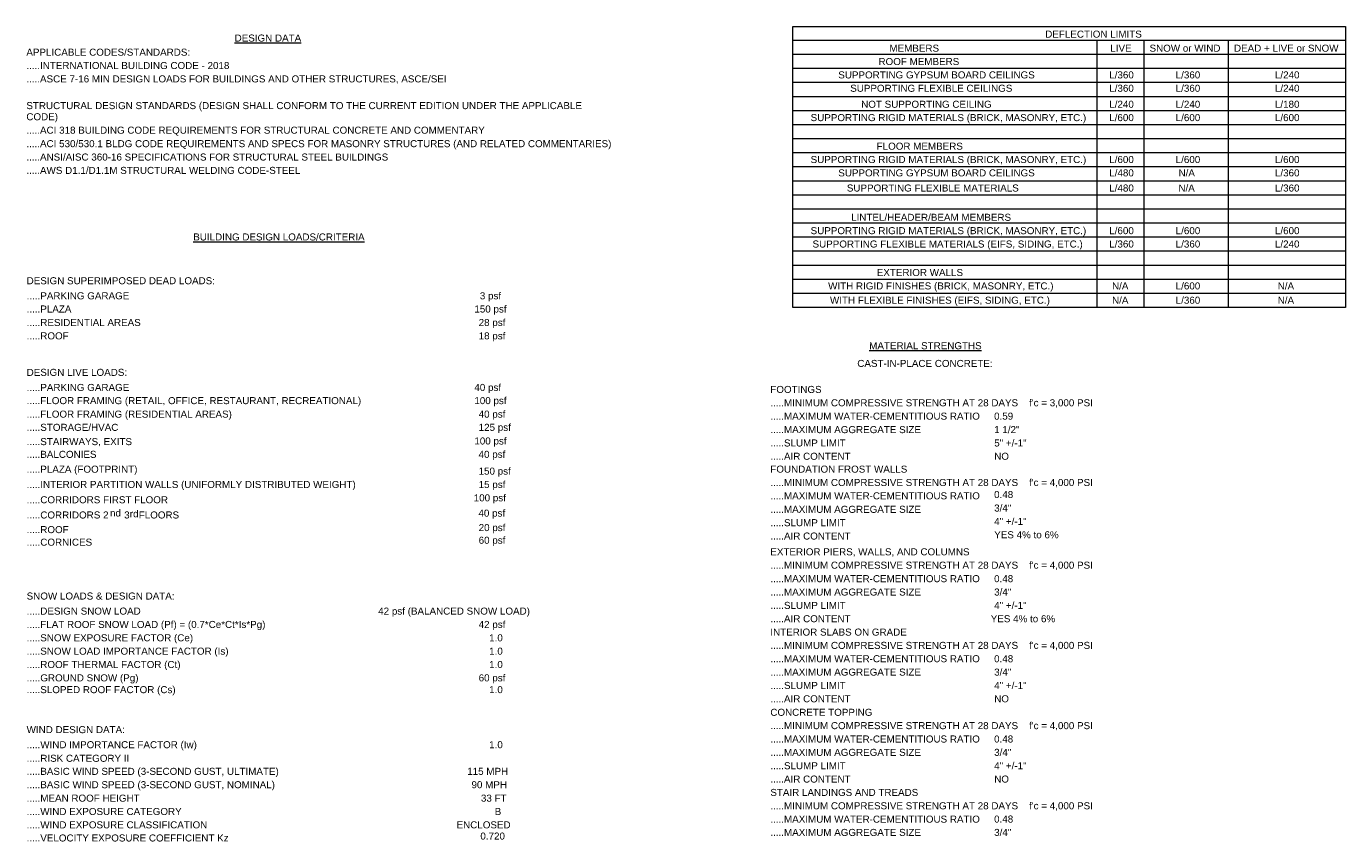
# Model space of a CAD drawing. Header units: inches. Extents: x -0.3 to 29.8, y 7.3 to 30.5.
# Tile 2 of 3: x -0.3 to 18.1, y 19.1 to 30.5. Entities that reach past the tile are written whole.
import ezdxf

# ---------------------------------------------------------------- set-up
doc = ezdxf.new("R2010")
doc.units = ezdxf.units.IN
doc.header["$MEASUREMENT"] = 0
doc.layers.add('A-DETL-THIN', color=7, linetype='Continuous', lineweight=18)
doc.layers.add('G-ANNO-TEXT', color=7, linetype='Continuous', lineweight=9)
doc.styles.add('Arial', font='arial.ttf', dxfattribs={"height": 0.098425})
doc.styles.add('Arial_B', font='txt', dxfattribs={"height": 0.098425})

msp = doc.modelspace()

# ---------------------------------------------------------------- linework, layer by layer
at = {"layer": 'A-DETL-THIN'}
for p, q in [((10.397, 30.526), (18.133, 30.526)), ((10.397, 26.589), (10.397, 30.526)), ((18.133, 30.526), (18.133, 26.589)), ((18.133, 30.329), (10.397, 30.329)), ((14.651, 30.329), (14.651, 26.589)), ((15.309, 30.329), (15.309, 26.589)), ((16.49, 30.329), (16.49, 26.589)), ((18.133, 30.133), (10.397, 30.133)), ((18.133, 29.936), (10.397, 29.936)), ((18.133, 29.739), (10.397, 29.739)), ((18.133, 29.542), (10.397, 29.542)), ((18.133, 29.345), (10.397, 29.345)), ((18.133, 29.148), (10.397, 29.148)), ((18.133, 28.951), (10.397, 28.951)), ((18.133, 28.755), (10.397, 28.755)), ((18.133, 28.558), (10.397, 28.558)), ((18.133, 28.361), (10.397, 28.361)), ((18.133, 28.164), (10.397, 28.164)), ((18.133, 27.967), (10.397, 27.967)), ((18.133, 27.77), (10.397, 27.77)), ((18.133, 27.574), (10.397, 27.574)), ((18.133, 27.377), (10.397, 27.377)), ((18.133, 27.18), (10.397, 27.18)), ((18.133, 26.983), (10.397, 26.983)), ((18.133, 26.786), (10.397, 26.786)), ((18.133, 26.589), (10.397, 26.589))]:
    msp.add_line(p, q, dxfattribs=at)

# ---------------------------------------------------------------- texts
at = {"layer": 'G-ANNO-TEXT', "attachment_point": 1}
for s, insert, char_height, width, style in [('\\LDESIGN DATA', (2.581, 30.412), 0.09843, 1.13941, 'Arial_B'), ('DEFLECTION LIMITS', (13.928, 30.467), 0.09843, 1.63809, 'Arial'), ('APPLICABLE CODES/STANDARDS:', (-0.334, 30.214), 0.09843, 2.77119, 'Arial'), ('MEMBERS', (11.747, 30.27), 0.0984, 0.83325, 'Arial'), ('LIVE', (14.839, 30.27), 0.0984, 0.35981, 'Arial'), ('SNOW or WIND', (15.388, 30.27), 0.09843, 1.21831, 'Arial'), ('DEAD + LIVE or SNOW', (16.57, 30.27), 0.09843, 1.78012, 'Arial'), ('.....INTERNATIONAL BUILDING CODE - 2018', (-0.334, 30.027), 0.09843, 3.44978, 'Arial'), ('ROOF MEMBERS', (11.594, 30.083), 0.09843, 1.36034, 'Arial'), ('.....ASCE 7-16 MIN DESIGN LOADS FOR BUILDINGS AND OTHER STRUCTURES, ASCE/SEI', (-0.334, 29.84), 0.09843, 7.12997, 'Arial'), ('SUPPORTING GYPSUM BOARD CEILINGS', (11.031, 29.896), 0.09843, 3.32669, 'Arial'), ('L/360', (14.824, 29.896), 0.0984, 0.41347, 'Arial'), ('L/360', (15.754, 29.896), 0.0984, 0.41347, 'Arial'), ('L/240', (17.143, 29.896), 0.0984, 0.41347, 'Arial'), ('SUPPORTING FLEXIBLE CEILINGS', (11.198, 29.709), 0.09843, 2.74594, 'Arial'), ('L/360', (14.824, 29.709), 0.0984, 0.41347, 'Arial'), ('L/360', (15.754, 29.709), 0.0984, 0.41347, 'Arial'), ('L/240', (17.143, 29.709), 0.0984, 0.41347, 'Arial'), ('STRUCTURAL DESIGN STANDARDS (DESIGN SHALL CONFORM TO THE CURRENT EDITION UNDER THE APPLICABLE', (-0.334, 29.466), 0.09843, 9.42456, 'Arial'), ('NOT SUPPORTING CEILING', (11.352, 29.485), 0.09843, 2.21569, 'Arial'), ('L/240', (14.824, 29.485), 0.0984, 0.41347, 'Arial'), ('L/240', (15.754, 29.485), 0.0984, 0.41347, 'Arial'), ('L/180', (17.143, 29.485), 0.0984, 0.41347, 'Arial'), ('CODE)', (-0.334, 29.31), 0.0984, 0.53656, 'Arial'), ('SUPPORTING RIGID MATERIALS (BRICK, MASONRY, ETC.)', (10.644, 29.298), 0.09843, 4.67756, 'Arial'), ('L/600', (14.824, 29.298), 0.0984, 0.41347, 'Arial'), ('L/600', (15.754, 29.298), 0.0984, 0.41347, 'Arial'), ('L/600', (17.143, 29.298), 0.0984, 0.41347, 'Arial'), ('.....ACI 318 BUILDING CODE REQUIREMENTS FOR STRUCTURAL CONCRETE AND COMMENTARY', (-0.334, 29.122), 0.09843, 7.77069, 'Arial'), ('.....ACI 530/530.1 BLDG CODE REQUIREMENTS AND SPECS FOR MASONRY STRUCTURES (AND RELATED COMMENTARIES)', (-0.334, 28.933), 0.098425, 9.91062, 'Arial'), ('FLOOR MEMBERS', (11.568, 28.898), 0.09843, 1.45188, 'Arial'), ('.....ANSI/AISC 360-16 SPECIFICATIONS FOR STRUCTURAL STEEL BUILDINGS', (-0.334, 28.746), 0.09843, 6.14206, 'Arial'), ('SUPPORTING RIGID MATERIALS (BRICK, MASONRY, ETC.)', (10.644, 28.711), 0.09843, 4.67756, 'Arial'), ('L/600', (14.824, 28.711), 0.0984, 0.41347, 'Arial'), ('L/600', (15.754, 28.711), 0.0984, 0.41347, 'Arial'), ('L/600', (17.143, 28.711), 0.0984, 0.41347, 'Arial'), ('.....AWS D1.1/D1.1M STRUCTURAL WELDING CODE-STEEL', (-0.334, 28.559), 0.09843, 4.66178, 'Arial'), ('SUPPORTING GYPSUM BOARD CEILINGS', (11.031, 28.524), 0.09843, 3.32669, 'Arial'), ('L/480', (14.824, 28.524), 0.0984, 0.41347, 'Arial'), ('N/A', (15.794, 28.524), 0.0984, 0.27775, 'Arial'), ('L/360', (17.143, 28.524), 0.0984, 0.41347, 'Arial'), ('SUPPORTING FLEXIBLE MATERIALS', (11.151, 28.312), 0.09843, 2.91006, 'Arial'), ('L/480', (14.824, 28.312), 0.0984, 0.41347, 'Arial'), ('N/A', (15.792, 28.312), 0.0984, 0.27775, 'Arial'), ('L/360', (17.143, 28.312), 0.0984, 0.41347, 'Arial'), ('LINTEL/HEADER/BEAM MEMBERS', (11.211, 27.902), 0.09843, 2.69859, 'Arial'), ('SUPPORTING RIGID MATERIALS (BRICK, MASONRY, ETC.)', (10.644, 27.715), 0.09843, 4.67756, 'Arial'), ('L/600', (14.824, 27.715), 0.0984, 0.41347, 'Arial'), ('L/600', (15.754, 27.715), 0.0984, 0.41347, 'Arial'), ('L/600', (17.143, 27.715), 0.0984, 0.41347, 'Arial'), ('\\LBUILDING DESIGN LOADS/CRITERIA', (2.002, 27.627), 0.09843, 2.94478, 'Arial_B'), ('SUPPORTING FLEXIBLE MATERIALS (EIFS, SIDING, ETC.)', (10.671, 27.528), 0.09843, 4.58603, 'Arial'), ('L/360', (14.824, 27.528), 0.0984, 0.41347, 'Arial'), ('L/360', (15.754, 27.528), 0.0984, 0.41347, 'Arial'), ('L/240', (17.143, 27.528), 0.0984, 0.41347, 'Arial'), ('DESIGN SUPERIMPOSED DEAD LOADS:', (-0.33, 27.014), 0.09843, 3.18972, 'Arial'), ('EXTERIOR WALLS', (11.57, 27.129), 0.09843, 1.46766, 'Arial'), ('.....PARKING GARAGE', (-0.33, 26.803), 0.09843, 5.68125, 'Arial'), ('  3 psf', (5.937, 26.803), 0.0984, 0.54603, 'Arial'), ('WITH RIGID FINISHES (BRICK, MASONRY, ETC.)', (10.889, 26.941), 0.09843, 3.838, 'Arial'), ('N/A', (14.863, 26.941), 0.0984, 0.27775, 'Arial'), ('L/600', (15.754, 26.941), 0.0984, 0.41347, 'Arial'), ('N/A', (17.182, 26.941), 0.0984, 0.27775, 'Arial'), ('.....PLAZA', (-0.33, 26.618), 0.0984, 5.68125, 'Arial'), ('150 psf', (5.937, 26.618), 0.0984, 0.54603, 'Arial'), ('WITH FLEXIBLE FINISHES (EIFS, SIDING, ETC.)', (10.915, 26.741), 0.09843, 3.74647, 'Arial'), ('N/A', (14.863, 26.741), 0.0984, 0.27775, 'Arial'), ('L/360', (15.754, 26.741), 0.0984, 0.41347, 'Arial'), ('N/A', (17.182, 26.741), 0.0984, 0.27775, 'Arial'), ('.....RESIDENTIAL AREAS', (-0.33, 26.429), 0.09843, 3.48134, 'Arial'), ('28 psf', (5.997, 26.429), 0.0984, 0.4545, 'Arial'), ('.....ROOF', (-0.33, 26.242), 0.0984, 3.48134, 'Arial'), ('18 psf', (5.997, 26.242), 0.0984, 0.4545, 'Arial'), ('\\LMATERIAL STRENGTHS', (11.464, 26.104), 0.09843, 1.92531, 'Arial_B'), ('CAST-IN-PLACE CONCRETE:', (11.297, 25.856), 0.09843, 2.29775, 'Arial'), ('DESIGN LIVE LOADS:', (-0.33, 25.731), 0.09843, 1.70122, 'Arial'), ('.....PARKING GARAGE', (-0.33, 25.52), 0.09843, 5.68125, 'Arial'), ('40 psf', (5.937, 25.52), 0.0984, 0.54603, 'Arial'), ('FOOTINGS', (10.08, 25.492), 0.0984, 0.87112, 'Arial'), ('.....FLOOR FRAMING (RETAIL, OFFICE, RESTAURANT, RECREATIONAL)', (-0.33, 25.335), 0.09843, 5.68125, 'Arial'), ('100 psf', (5.937, 25.335), 0.0984, 0.54603, 'Arial'), (".....MINIMUM COMPRESSIVE STRENGTH AT 28 DAYS    f'c = 3,000 PSI", (10.08, 25.305), 0.09843, 5.47294, 'Arial'), ('.....FLOOR FRAMING (RESIDENTIAL AREAS)', (-0.33, 25.146), 0.09843, 3.48134, 'Arial'), ('40 psf', (5.997, 25.146), 0.0984, 0.4545, 'Arial'), ('.....MAXIMUM WATER-CEMENTITIOUS RATIO', (10.08, 25.118), 0.09843, 3.56341, 'Arial'), ('0.59', (13.212, 25.118), 0.0984, 0.32194, 'Arial'), ('.....STORAGE/HVAC', (-0.33, 24.961), 0.09843, 3.48134, 'Arial'), ('125 psf', (5.997, 24.961), 0.0984, 0.4545, 'Arial'), ('.....MAXIMUM AGGREGATE SIZE', (10.08, 24.929), 0.09843, 2.55025, 'Arial'), ('1 1/2"', (13.213, 24.929), 0.0984, 0.42925, 'Arial'), ('.....STAIRWAYS, EXITS', (-0.33, 24.761), 0.09843, 1.80222, 'Arial'), ('100 psf', (5.937, 24.77), 0.0984, 0.54603, 'Arial'), ('5" +/-1"', (13.214, 24.742), 0.0984, 0.55234, 'Arial'), ('.....BALCONIES', (-0.33, 24.583), 0.09843, 1.18675, 'Arial'), ('40 psf', (5.996, 24.583), 0.0984, 0.4545, 'Arial'), ('.....SLUMP LIMIT', (10.08, 24.742), 0.09843, 1.27828, 'Arial'), ('.....PLAZA (FOOTPRINT)', (-0.33, 24.375), 0.09843, 4.37772, 'Arial'), ('.....AIR CONTENT', (10.08, 24.556), 0.09843, 1.36981, 'Arial'), ('FOUNDATION FROST WALLS', (10.08, 24.376), 0.09843, 2.22349, 'Arial'), ('NO', (13.214, 24.556), 0.0984, 0.24934, 'Arial'), ('150 psf', (5.996, 24.348), 0.0984, 0.4545, 'Arial'), (".....MINIMUM COMPRESSIVE STRENGTH AT 28 DAYS    f'c = 4,000 PSI", (10.08, 24.189), 0.09843, 5.47294, 'Arial'), ('.....INTERIOR PARTITION WALLS (UNIFORMLY DISTRIBUTED WEIGHT)', (-0.33, 24.161), 0.09843, 5.61181, 'Arial'), ('15 psf', (5.997, 24.161), 0.0984, 0.4545, 'Arial'), ('0.48', (13.212, 24.02), 0.0984, 0.32194, 'Arial'), ('.....CORRIDORS FIRST FLOOR', (-0.33, 23.947), 0.09843, 2.40191, 'Arial'), ('100 psf', (5.928, 23.974), 0.0984, 0.54603, 'Arial'), ('.....MAXIMUM WATER-CEMENTITIOUS RATIO', (10.08, 24.002), 0.09843, 3.56341, 'Arial'), ('3/4"', (13.213, 23.831), 0.0984, 0.42925, 'Arial'), ('.....CORRIDORS 2', (-0.33, 23.734), 0.09843, 1.39191, 'Arial'), ('nd', (0.837, 23.762), 0.0984, 0.17991, 'Arial'), (' 3', (0.997, 23.734), 0.0984, 0.13887, 'Arial'), ('rd', (1.114, 23.751), 0.0984, 0.14834, 'Arial'), (' FLOORS', (1.201, 23.734), 0.0984, 0.72909, 'Arial'), ('40 psf', (5.994, 23.76), 0.0984, 0.4545, 'Arial'), ('.....MAXIMUM AGGREGATE SIZE', (10.08, 23.813), 0.09843, 2.55025, 'Arial'), ('4" +/-1"', (13.214, 23.644), 0.0984, 0.55234, 'Arial'), ('.....ROOF', (-0.33, 23.529), 0.0984, 1.11416, 'Arial'), ('20 psf', (5.997, 23.557), 0.0984, 0.4545, 'Arial'), ('.....SLUMP LIMIT', (10.08, 23.626), 0.09843, 1.27828, 'Arial'), ('YES 4% to 6%', (13.214, 23.457), 0.09843, 1.03991, 'Arial'), ('.....CORNICES', (-0.33, 23.353), 0.09843, 1.11416, 'Arial'), ('60 psf', (5.997, 23.38), 0.0984, 0.4545, 'Arial'), ('.....AIR CONTENT', (10.08, 23.439), 0.09843, 1.36981, 'Arial'), ('EXTERIOR PIERS, WALLS, AND COLUMNS', (10.08, 23.218), 0.09843, 3.38034, 'Arial'), (".....MINIMUM COMPRESSIVE STRENGTH AT 28 DAYS    f'c = 4,000 PSI", (10.08, 23.031), 0.09843, 5.47294, 'Arial'), ('.....MAXIMUM WATER-CEMENTITIOUS RATIO', (10.08, 22.842), 0.09843, 3.56341, 'Arial'), ('0.48', (13.212, 22.842), 0.0984, 0.32194, 'Arial'), ('SNOW LOADS & DESIGN DATA:', (-0.33, 22.599), 0.09843, 2.51553, 'Arial'), ('.....MAXIMUM AGGREGATE SIZE', (10.08, 22.655), 0.09843, 2.55025, 'Arial'), ('3/4"', (13.213, 22.655), 0.0984, 0.29037, 'Arial'), ('.....DESIGN SNOW LOAD', (-0.33, 22.388), 0.09843, 1.94425, 'Arial'), ('42 psf (BALANCED SNOW LOAD)', (4.591, 22.388), 0.09843, 2.57866, 'Arial'), ('.....SLUMP LIMIT', (10.08, 22.468), 0.09843, 1.27828, 'Arial'), ('4" +/-1"', (13.214, 22.468), 0.0984, 0.55234, 'Arial'), ('.....FLAT ROOF SNOW LOAD (Pf) = (0.7*Ce*Ct*Is*Pg)', (-0.33, 22.201), 0.09843, 4.07787, 'Arial'), ('42 psf', (5.997, 22.201), 0.0984, 0.4545, 'Arial'), ('.....AIR CONTENT', (10.08, 22.281), 0.09843, 1.36981, 'Arial'), ('YES 4% to 6%', (13.165, 22.281), 0.09843, 1.09206, 'Arial'), ('.....SNOW EXPOSURE FACTOR (Ce)', (-0.33, 22.014), 0.09843, 2.83431, 'Arial'), ('1.0', (6.144, 22.014), 0.0984, 0.23041, 'Arial'), ('INTERIOR SLABS ON GRADE', (10.08, 22.094), 0.09843, 2.31353, 'Arial'), ('.....SNOW LOAD IMPORTANCE FACTOR (Is)', (-0.33, 21.827), 0.09843, 3.44031, 'Arial'), ('1.0', (6.144, 21.827), 0.0984, 0.23041, 'Arial'), (".....MINIMUM COMPRESSIVE STRENGTH AT 28 DAYS    f'c = 4,000 PSI", (10.08, 21.908), 0.09843, 5.47294, 'Arial'), ('.....ROOF THERMAL FACTOR (Ct)', (-0.33, 21.64), 0.09843, 2.61653, 'Arial'), ('1.0', (6.144, 21.64), 0.0984, 0.23041, 'Arial'), ('.....MAXIMUM WATER-CEMENTITIOUS RATIO', (10.08, 21.721), 0.09843, 3.56341, 'Arial'), ('0.48', (13.212, 21.721), 0.0984, 0.32194, 'Arial'), ('.....GROUND SNOW (Pg)', (-0.33, 21.453), 0.09843, 1.91269, 'Arial'), ('60 psf', (5.997, 21.453), 0.0984, 0.4545, 'Arial'), ('.....MAXIMUM AGGREGATE SIZE', (10.08, 21.534), 0.09843, 2.55025, 'Arial'), ('3/4"', (13.213, 21.534), 0.0984, 0.29037, 'Arial'), ('.....SLOPED ROOF FACTOR (Cs)', (-0.33, 21.288), 0.09843, 2.53447, 'Arial'), ('1.0', (6.144, 21.288), 0.0984, 0.23041, 'Arial'), ('.....SLUMP LIMIT', (10.08, 21.347), 0.09843, 1.27828, 'Arial'), ('4" +/-1"', (13.214, 21.347), 0.0984, 0.55234, 'Arial'), ('.....AIR CONTENT', (10.08, 21.16), 0.09843, 1.36981, 'Arial'), ('NO', (13.214, 21.16), 0.0984, 0.24934, 'Arial'), ('CONCRETE TOPPING', (10.08, 20.971), 0.09843, 1.73278, 'Arial'), ('WIND DESIGN DATA:', (-0.33, 20.728), 0.09843, 1.67597, 'Arial'), (".....MINIMUM COMPRESSIVE STRENGTH AT 28 DAYS    f'c = 4,000 PSI", (10.08, 20.784), 0.09843, 5.47294, 'Arial'), ('.....WIND IMPORTANCE FACTOR (Iw)', (-0.33, 20.517), 0.09843, 2.90059, 'Arial'), ('1.0', (6.144, 20.517), 0.0984, 0.23041, 'Arial'), ('.....MAXIMUM WATER-CEMENTITIOUS RATIO', (10.08, 20.597), 0.09843, 3.56341, 'Arial'), ('0.48', (13.212, 20.597), 0.0984, 0.32194, 'Arial'), ('.....RISK CATEGORY II', (-0.33, 20.327), 0.09843, 1.74856, 'Arial'), ('.....MAXIMUM AGGREGATE SIZE', (10.08, 20.41), 0.09843, 2.55025, 'Arial'), ('3/4"', (13.213, 20.41), 0.0984, 0.29037, 'Arial'), ('.....BASIC WIND SPEED (3-SECOND GUST, ULTIMATE)', (-0.33, 20.144), 0.09843, 4.2925, 'Arial'), ('115 MPH', (5.837, 20.144), 0.0984, 0.68806, 'Arial'), ('.....SLUMP LIMIT', (10.08, 20.223), 0.09843, 1.27828, 'Arial'), ('4" +/-1"', (13.214, 20.223), 0.0984, 0.55234, 'Arial'), ('.....BASIC WIND SPEED (3-SECOND GUST, NOMINAL)', (-0.33, 19.957), 0.09843, 4.22306, 'Arial'), ('90 MPH', (5.897, 19.957), 0.0984, 0.59653, 'Arial'), ('.....AIR CONTENT', (10.08, 20.036), 0.09843, 1.36981, 'Arial'), ('NO', (13.214, 20.036), 0.0984, 0.24934, 'Arial'), ('.....MEAN ROOF HEIGHT', (-0.33, 19.769), 0.09843, 1.919, 'Arial'), ('33 FT', (6.029, 19.769), 0.0984, 0.43556, 'Arial'), ('STAIR LANDINGS AND TREADS', (10.08, 19.849), 0.09843, 2.50922, 'Arial'), ('.....WIND EXPOSURE CATEGORY', (-0.33, 19.582), 0.09843, 2.63863, 'Arial'), ('B', (6.222, 19.582), 0.0984, 0.11047, 'Arial'), (".....MINIMUM COMPRESSIVE STRENGTH AT 28 DAYS    f'c = 4,000 PSI", (10.08, 19.662), 0.09843, 5.47294, 'Arial'), ('.....WIND EXPOSURE CLASSIFICATION', (-0.33, 19.395), 0.09843, 3.07419, 'Arial'), ('ENCLOSED', (5.688, 19.395), 0.0984, 0.91216, 'Arial'), ('.....MAXIMUM WATER-CEMENTITIOUS RATIO', (10.08, 19.475), 0.09843, 3.56341, 'Arial'), ('0.48', (13.212, 19.476), 0.0984, 0.32194, 'Arial'), ('.....VELOCITY EXPOSURE COEFFICIENT Kz', (-0.33, 19.211), 0.09843, 3.42769, 'Arial'), ('0.720', (6.021, 19.238), 0.0984, 0.41347, 'Arial'), ('.....MAXIMUM AGGREGATE SIZE', (10.08, 19.289), 0.09843, 2.55025, 'Arial'), ('3/4"', (13.213, 19.289), 0.0984, 0.29037, 'Arial')]:
    msp.add_mtext(s, dxfattribs=dict(at, insert=insert, char_height=char_height, width=width, style=style))

doc.saveas('drawing.dxf')
